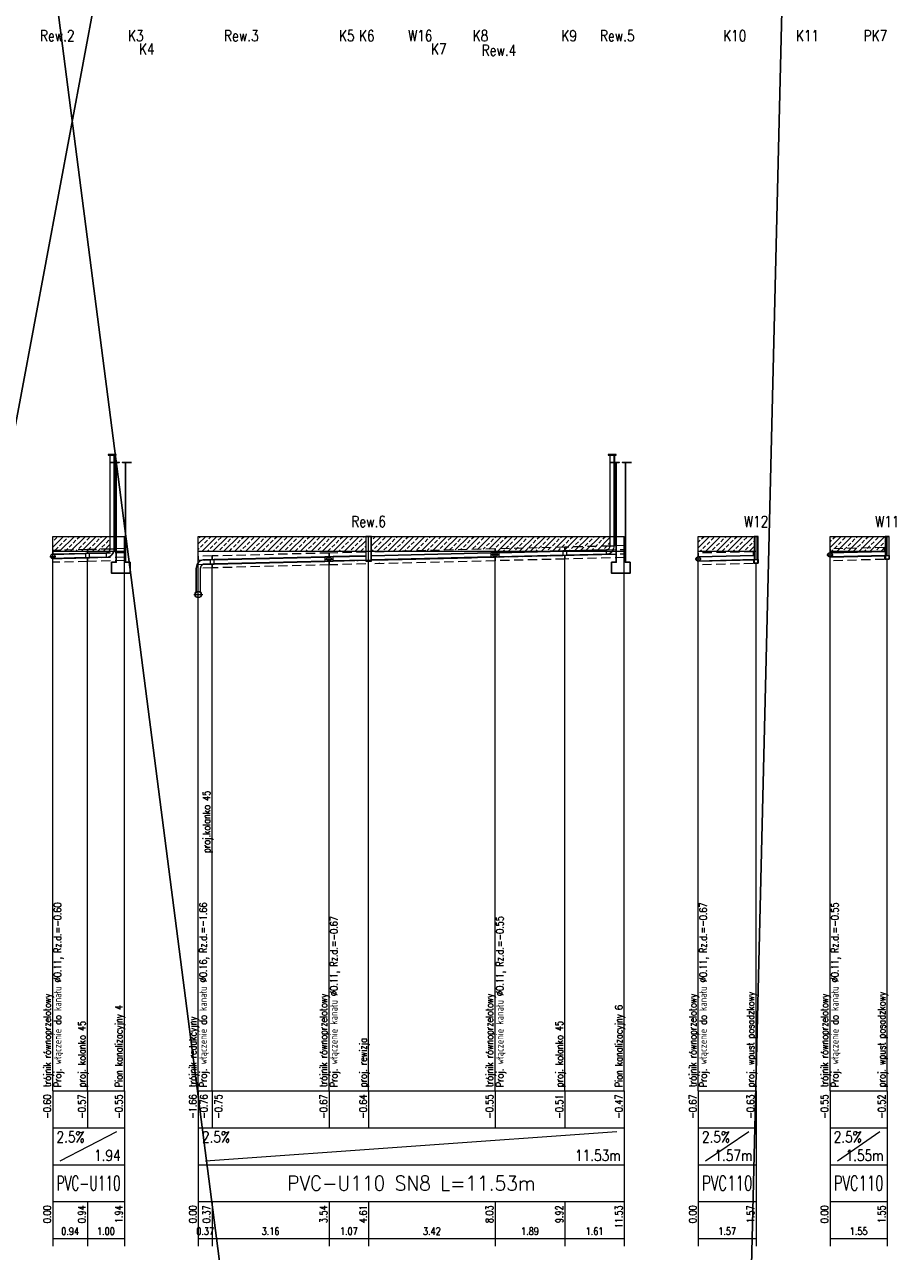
# Model space of a CAD drawing. Header units: millimetres. Extents: x 50853 to 54955, y -8480 to -6058.
# Tile 8 of 28: x 51072 to 51309, y -7540 to -7208. Entities that reach past the tile are written whole.
import ezdxf
from ezdxf.enums import TextEntityAlignment as Align

# ---------------------------------------------------------------- set-up
doc = ezdxf.new("R2010")
doc.units = ezdxf.units.MM
doc.header["$LTSCALE"] = 5
doc.linetypes.add('CENTER', pattern=[2, 1.25, -0.25, 0.25, -0.25])
doc.linetypes.add('DASHED', pattern=[0.75, 0.5, -0.25])
doc.layers.add('Budynki', color=7, linetype='Continuous')
for name, color, linetype, lineweight in [('Liczby', 7, 'Continuous', 20), ('Linie_odn', 7, 'Continuous', 13), ('Linie_tabeli', 7, 'Continuous', 13), ('mm_odwierty', 32, 'Continuous', 20), ('Odcinki', 5, 'Continuous', 30), ('Opis_PZ', 7, 'Continuous', 20), ('Opis_wl', 7, 'Continuous', 20), ('Osie', 7, 'CENTER', 13), ('Podsypki', 7, 'DASHED', 13), ('Ter_istn', 8, 'Continuous', 13), ('Wezly', 5, 'Continuous', 13)]:
    doc.layers.add(name, color=color, linetype=linetype, lineweight=lineweight)
doc.styles.add('Styl13', font='SIMPLEX.shx', dxfattribs={"width": 0.8})
doc.styles.add('Styl15', font='SIMPLEX.shx', dxfattribs={"width": 0.8})
doc.styles.add('Styl17', font='SIMPLEX.shx', dxfattribs={"width": 0.8})
doc.styles.add('Styl2', font='SIMPLEX.shx', dxfattribs={"width": 0.8})
doc.styles.add('Styl4', font='SIMPLEX.shx', dxfattribs={"width": 0.8})
doc.styles.add('Styl5', font='SIMPLEX.shx', dxfattribs={"width": 0.8})
doc.styles.add('Styl6', font='SIMPLEX.shx', dxfattribs={"width": 0.8})
pattern_1 = [(45, (-267.1462, -255.9642), (-1.48174226, 1.48174226), []), (45, (-265.6644, -255.9642), (-1.48174226, 1.48174226), [1.04775, -0.523875])]

msp = doc.modelspace()

# ---------------------------------------------------------------- hatches: boundary and pattern name
at = {"layer": 'mm_odwierty', "lineweight": 5, "ltscale": 0.1}
h = msp.add_hatch(dxfattribs=at)
h.set_pattern_fill('ANSI33', color=6, scale=0.33)
h.set_pattern_definition(pattern_1)
h.paths.add_polyline_path([(51095.17, -7346.14), (51089.08, -7346.14), (51079.71, -7346.14), (51079.71, -7349.96), (51089.08, -7349.72), (51095.17, -7349.57), (51095.17, -7349.55)])
h.paths.add_polyline_path([(51095.05, -7350.03), (51095.12, -7349.88), (51095.16, -7349.72), (51095.17, -7349.57), (51089.08, -7349.72), (51089.08, -7350.14), (51094.99, -7350.14)])
h.paths.add_polyline_path([(51089.08, -7349.72), (51079.71, -7349.96), (51079.71, -7350.14), (51089.08, -7350.14)])
h.paths.add_polyline_path([(51096.87, -7349.53), (51096.38, -7349.54), (51096.35, -7349.91), (51096.29, -7350.14), (51096.87, -7350.14)])
h.paths.add_polyline_path([(51096.87, -7346.14), (51096.38, -7346.14), (51096.38, -7349.54), (51096.87, -7349.53)])
h = msp.add_hatch(dxfattribs=at)
h.set_pattern_fill('ANSI33', color=6, scale=0.33)
h.set_pattern_definition(pattern_1)
h.paths.add_polyline_path([(51164.37, -7346.14), (51154.45, -7346.14), (51122.81, -7346.14), (51119.07, -7346.14), (51119.07, -7350.14), (51122.81, -7350.14), (51154.45, -7350.14), (51164.37, -7350.14)])
h.paths.add_polyline_path([(51230.46, -7346.14), (51218.27, -7346.14), (51199.37, -7346.14), (51165.97, -7346.14), (51165.97, -7350.14), (51175.14, -7350.14), (51199.37, -7349.54), (51218.27, -7349.06), (51230.46, -7348.76), (51230.46, -7348.74)])
h.paths.add_polyline_path([(51230.26, -7349.35), (51230.34, -7349.21), (51230.41, -7349.06), (51230.44, -7348.9), (51230.46, -7348.76), (51218.27, -7349.06), (51218.27, -7350.06), (51218.82, -7350.05), (51229.42, -7349.78), (51229.57, -7349.77), (51229.73, -7349.73), (51229.89, -7349.67), (51230.03, -7349.59), (51230.15, -7349.48)], flags=17)
h.paths.add_polyline_path([(51218.27, -7349.06), (51199.37, -7349.54), (51199.37, -7350.14), (51215.15, -7350.14), (51218.27, -7350.06)], flags=17)
h.paths.add_polyline_path([(51232.16, -7346.14), (51231.67, -7346.14), (51231.67, -7348.73), (51232.16, -7348.72)])
h = msp.add_hatch(dxfattribs=at)
h.set_pattern_fill('ANSI33', color=6, scale=0.33)
h.set_pattern_definition(pattern_1)
h.paths.add_polyline_path([(51269.47, -7350.14), (51269.47, -7346.14), (51254.36, -7346.14), (51254.36, -7350.14)])
h = msp.add_hatch(dxfattribs=at)
h.set_pattern_fill('ANSI33', color=6, scale=0.33)
h.set_pattern_definition(pattern_1)
h.paths.add_polyline_path([(51304.95, -7346.14), (51290.02, -7346.14), (51290.02, -7349.54), (51304.77, -7349.17), (51304.77, -7350.14), (51304.95, -7350.14)])
h.paths.add_polyline_path([(51304.77, -7349.17), (51290.02, -7349.54), (51290.02, -7350.14), (51304.77, -7350.14)], flags=17)

# ---------------------------------------------------------------- linework, layer by layer
at = {"layer": 'Budynki'}
for points in [[(51101.04, -7326.14), (51098.54, -7326.14), (51099.37, -7326.14), (51099.37, -7353.14), (51100.62, -7353.14), (51100.62, -7356.14), (51098.12, -7356.14), (51098.12, -7356.14), (51095.62, -7356.14), (51095.62, -7353.14), (51096.87, -7353.14), (51096.87, -7326.14), (51097.71, -7326.14), (51095.21, -7326.14)], [(51236.33, -7326.14), (51233.83, -7326.14), (51234.66, -7326.14), (51234.66, -7353.14), (51235.91, -7353.14), (51235.91, -7356.14), (51233.41, -7356.14), (51233.41, -7356.14), (51230.91, -7356.14), (51230.91, -7353.14), (51232.16, -7353.14), (51232.16, -7326.14), (51232.99, -7326.14), (51230.49, -7326.14)]]:
    msp.add_lwpolyline(points, dxfattribs=at)
at = {"layer": 'Linie_odn'}
for points in [[(51079.71, -7496.14), (51079.71, -7346.14)], [(51099.07, -7496.14), (51099.07, -7346.14)], [(51119.07, -7496.14), (51119.07, -7346.14)], [(51234.36, -7496.14), (51234.36, -7346.14)], [(51254.36, -7496.14), (51254.36, -7346.14)], [(51290.02, -7496.14), (51290.02, -7346.14)], [(51089.08, -7496.14), (51089.08, -7351.88)], [(51199.37, -7496.14), (51199.37, -7351.69)], [(51218.27, -7496.14), (51218.27, -7351.22)], [(51305.5, -7496.14), (51305.5, -7352.32)], [(51122.81, -7496.14), (51122.81, -7353.61)], [(51154.45, -7496.14), (51154.45, -7352.81)], [(51165.17, -7496.14), (51165.17, -7352.81)], [(51270.02, -7496.14), (51270.02, -7353.44)]]:
    msp.add_lwpolyline(points, dxfattribs=at)
at = {"layer": 'Linie_tabeli'}
for p, q in [((51079.71, -7496.14), (51099.07, -7496.14)), ((51079.71, -7496.14), (51079.71, -7536.14)), ((51079.71, -7496.14), (51079.71, -7506.14)), ((51089.08, -7496.14), (51089.08, -7506.14)), ((51099.07, -7496.14), (51099.07, -7536.14)), ((51099.07, -7496.14), (51099.07, -7506.14)), ((51119.07, -7496.14), (51234.36, -7496.14)), ((51119.07, -7496.14), (51119.07, -7536.14)), ((51119.07, -7496.14), (51119.07, -7506.14)), ((51122.81, -7496.14), (51122.81, -7506.14)), ((51154.45, -7496.14), (51154.45, -7506.14)), ((51165.17, -7496.14), (51165.17, -7506.14)), ((51199.37, -7496.14), (51199.37, -7506.14)), ((51218.27, -7496.14), (51218.27, -7506.14)), ((51234.36, -7496.14), (51234.36, -7536.14)), ((51234.36, -7496.14), (51234.36, -7506.14)), ((51254.36, -7496.14), (51270.02, -7496.14)), ((51254.36, -7496.14), (51254.36, -7536.14)), ((51254.36, -7496.14), (51254.36, -7506.14)), ((51270.02, -7496.14), (51270.02, -7536.14)), ((51270.02, -7496.14), (51270.02, -7506.14)), ((51290.02, -7496.14), (51305.5, -7496.14)), ((51290.02, -7496.14), (51290.02, -7536.14)), ((51290.02, -7496.14), (51290.02, -7506.14)), ((51305.5, -7496.14), (51305.5, -7536.14)), ((51305.5, -7496.14), (51305.5, -7506.14)), ((51079.71, -7506.14), (51099.07, -7506.14)), ((51079.71, -7506.14), (51079.71, -7516.14)), ((51081.71, -7515.14), (51097.07, -7507.14)), ((51099.07, -7506.14), (51099.07, -7516.14)), ((51119.07, -7506.14), (51234.36, -7506.14)), ((51119.07, -7506.14), (51119.07, -7516.14)), ((51121.07, -7515.14), (51232.36, -7507.14)), ((51234.36, -7506.14), (51234.36, -7516.14)), ((51254.36, -7506.14), (51270.02, -7506.14)), ((51254.36, -7506.14), (51254.36, -7516.14)), ((51256.36, -7515.14), (51268.02, -7507.14)), ((51270.02, -7506.14), (51270.02, -7516.14)), ((51290.02, -7506.14), (51305.5, -7506.14)), ((51290.02, -7506.14), (51290.02, -7516.14)), ((51292.02, -7515.14), (51303.5, -7507.14)), ((51305.5, -7506.14), (51305.5, -7516.14)), ((51079.71, -7516.14), (51099.07, -7516.14)), ((51099.07, -7516.14), (51099.07, -7526.14)), ((51119.07, -7516.14), (51234.36, -7516.14)), ((51234.36, -7516.14), (51234.36, -7526.14)), ((51254.36, -7516.14), (51270.02, -7516.14)), ((51270.02, -7516.14), (51270.02, -7526.14)), ((51290.02, -7516.14), (51305.5, -7516.14)), ((51305.5, -7516.14), (51305.5, -7526.14)), ((51079.71, -7526.14), (51099.07, -7526.14)), ((51079.71, -7526.14), (51079.71, -7538.14)), ((51089.08, -7526.14), (51089.08, -7538.14)), ((51099.07, -7526.14), (51099.07, -7538.14)), ((51119.07, -7526.14), (51234.36, -7526.14)), ((51119.07, -7526.14), (51119.07, -7538.14)), ((51122.81, -7526.14), (51122.81, -7538.14)), ((51154.45, -7526.14), (51154.45, -7538.14)), ((51165.17, -7526.14), (51165.17, -7538.14)), ((51199.37, -7526.14), (51199.37, -7538.14)), ((51218.27, -7526.14), (51218.27, -7538.14)), ((51234.36, -7526.14), (51234.36, -7538.14)), ((51254.36, -7526.14), (51270.02, -7526.14)), ((51254.36, -7526.14), (51254.36, -7538.14)), ((51270.02, -7526.14), (51270.02, -7538.14)), ((51290.02, -7526.14), (51305.5, -7526.14)), ((51290.02, -7526.14), (51290.02, -7538.14)), ((51305.5, -7526.14), (51305.5, -7538.14)), ((51079.71, -7536.14), (51099.07, -7536.14)), ((51119.07, -7536.14), (51234.36, -7536.14)), ((51254.36, -7536.14), (51270.02, -7536.14)), ((51290.02, -7536.14), (51305.5, -7536.14))]:
    msp.add_line(p, q, dxfattribs=at)
at = {"layer": 'mm_odwierty', "color": 1, "lineweight": 30}
for p, q in [((51304.77, -6058.36), (50852.82, -8475.03)), ((51246.02, -8479.55), (51304.77, -6058.36)), ((50934.17, -6067.39), (51246.02, -8479.55))]:
    msp.add_line(p, q, dxfattribs=at)
at = {"layer": 'Odcinki'}
for p, q in [((51164.45, -7351.41), (51155.55, -7351.63)), ((51155.55, -7351.69), (51164.37, -7351.47)), ((51155.55, -7351.63), (51155.55, -7351.69)), ((51155.55, -7352.79), (51164.37, -7352.57)), ((51163.04, -7351.5), (51163.04, -7351.44)), ((51165.97, -7351.37), (51165.89, -7351.37)), ((51198.27, -7350.56), (51165.97, -7351.37)), ((51165.97, -7351.43), (51198.27, -7350.62)), ((51165.97, -7352.53), (51198.27, -7351.72)), ((51198.27, -7351.77), (51165.97, -7352.58)), ((51167.29, -7351.34), (51167.29, -7351.39)), ((51167.29, -7352.55), (51167.29, -7352.49)), ((51198.27, -7350.62), (51198.27, -7350.56)), ((51198.27, -7351.72), (51198.27, -7351.77)), ((51164.37, -7352.62), (51155.55, -7352.84)), ((51155.55, -7352.84), (51155.55, -7352.79)), ((51163.04, -7352.6), (51163.04, -7352.65))]:
    msp.add_line(p, q, dxfattribs=at)
for points in [[(51079.71, -7351.01), (51088.53, -7350.79), (51088.53, -7350.74), (51079.71, -7350.96)], [(51079.71, -7352.11), (51088.53, -7351.89), (51088.53, -7351.95), (51079.71, -7352.17)], [(51089.63, -7350.77), (51094.12, -7350.65), (51094.12, -7350.6), (51089.63, -7350.71)], [(51089.63, -7351.87), (51094.12, -7351.75), (51094.12, -7351.81), (51089.63, -7351.92)], [(51120.72, -7352.56), (51122.26, -7352.52), (51122.26, -7352.46), (51120.72, -7352.5)], [(51123.36, -7352.49), (51153.35, -7351.74), (51153.35, -7351.69), (51123.36, -7352.44)], [(51200.47, -7350.56), (51217.72, -7350.13), (51217.72, -7350.08), (51200.47, -7350.51)], [(51200.47, -7351.66), (51217.72, -7351.23), (51217.72, -7351.29), (51200.47, -7351.72)], [(51218.82, -7350.1), (51229.41, -7349.84), (51229.41, -7349.79), (51218.82, -7350.05)], [(51218.82, -7351.2), (51229.41, -7350.94), (51229.41, -7351), (51218.82, -7351.26)], [(51254.36, -7351.71), (51269.47, -7351.34), (51269.47, -7351.28), (51254.36, -7351.66)], [(51254.36, -7352.81), (51269.47, -7352.44), (51269.47, -7352.49), (51254.36, -7352.87)], [(51290.02, -7350.59), (51304.95, -7350.22), (51304.95, -7350.16), (51290.02, -7350.54)], [(51290.02, -7351.69), (51304.95, -7351.32), (51304.95, -7351.37), (51290.02, -7351.75)], [(51120.72, -7353.66), (51122.26, -7353.62), (51122.26, -7353.67), (51120.72, -7353.71)], [(51123.36, -7353.59), (51153.35, -7352.84), (51153.35, -7352.9), (51123.36, -7353.65)]]:
    msp.add_lwpolyline(points, close=True, dxfattribs=at)
at = {"layer": 'Opis_wl'}
for centre, radius in [((51079.71, -7351.56), 0.605), ((51079.71, -7351.56), 0.55), ((51154.45, -7352.29), 0.605), ((51154.45, -7352.29), 0.55), ((51199.37, -7351.09), 0.605), ((51199.37, -7351.09), 0.55), ((51254.36, -7352.26), 0.605), ((51254.36, -7352.26), 0.55), ((51290.02, -7351.14), 0.605), ((51290.02, -7351.14), 0.55), ((51119.07, -7361.9), 0.88), ((51119.07, -7361.9), 0.8)]:
    msp.add_circle(centre, radius, dxfattribs=at)
at = {"layer": 'Osie'}
for p, q in [((51165.17, -7352.55), (51165.17, -7346.14)), ((51270.02, -7352.42), (51270.02, -7346.14)), ((51305.5, -7351.3), (51305.5, -7346.14)), ((51078.89, -7351.56), (51080.54, -7351.56)), ((51079.71, -7352.39), (51079.71, -7350.74)), ((51153.62, -7352.29), (51155.27, -7352.29)), ((51154.45, -7353.12), (51154.45, -7351.47)), ((51198.54, -7351.09), (51200.19, -7351.09)), ((51199.37, -7351.92), (51199.37, -7350.27)), ((51253.54, -7352.26), (51255.19, -7352.26)), ((51254.36, -7353.09), (51254.36, -7351.44)), ((51289.19, -7351.14), (51290.84, -7351.14)), ((51290.02, -7351.97), (51290.02, -7350.32)), ((51117.87, -7361.9), (51120.27, -7361.9)), ((51119.07, -7363.1), (51119.07, -7360.7))]:
    msp.add_line(p, q, dxfattribs=at)
at = {"layer": 'Podsypki'}
for p, q in [((51164.37, -7350.41), (51154.45, -7350.66)), ((51154.45, -7350.66), (51154.45, -7351.66)), ((51154.45, -7351.66), (51162.36, -7351.46)), ((51199.37, -7349.54), (51165.97, -7350.37)), ((51167.97, -7351.32), (51199.37, -7350.54)), ((51167.97, -7352.53), (51199.37, -7351.75)), ((51199.37, -7350.54), (51199.37, -7349.54)), ((51199.37, -7351.75), (51199.37, -7352.69)), ((51154.45, -7352.87), (51162.36, -7352.67)), ((51154.45, -7353.81), (51154.45, -7352.87)), ((51164.37, -7353.61), (51154.45, -7353.87)), ((51154.45, -7353.87), (51154.45, -7353.81)), ((51154.45, -7353.81), (51154.45, -7353.81)), ((51199.37, -7352.75), (51165.97, -7353.59)), ((51168.23, -7353.53), (51167.97, -7353.53)), ((51168.23, -7353.53), (51168.23, -7353.53)), ((51199.37, -7352.69), (51199.37, -7352.69)), ((51199.37, -7352.69), (51199.37, -7352.75))]:
    msp.add_line(p, q, dxfattribs=at)
for points in [[(51199.37, -7350.54), (51218.27, -7350.06), (51218.27, -7349.06), (51199.37, -7349.54)], [(51218.27, -7350.06), (51234.36, -7349.66), (51234.36, -7348.66), (51218.27, -7349.06)], [(51290.02, -7350.54), (51304.77, -7350.17), (51304.77, -7349.17), (51290.02, -7349.54)], [(51079.71, -7350.96), (51089.08, -7350.72), (51089.08, -7349.72), (51079.71, -7349.96)], [(51079.71, -7352.17), (51089.08, -7351.93), (51089.08, -7352.88), (51089.08, -7352.88), (51089.08, -7352.93), (51079.71, -7353.17), (51079.71, -7353.11), (51079.71, -7353.11)], [(51089.08, -7350.72), (51099.07, -7350.47), (51099.07, -7349.47), (51089.08, -7349.72)], [(51089.08, -7351.93), (51099.07, -7351.68), (51099.07, -7352.68), (51099.07, -7352.68), (51099.07, -7352.68), (51089.08, -7352.93), (51089.08, -7352.88), (51089.08, -7352.88)], [(51119.07, -7352.54), (51122.81, -7352.45), (51122.81, -7351.45), (51119.07, -7351.54)], [(51122.81, -7352.45), (51154.45, -7351.66), (51154.45, -7350.66), (51122.81, -7351.45)], [(51199.37, -7351.75), (51218.27, -7351.27), (51218.27, -7352.22), (51218.27, -7352.22), (51218.27, -7352.27), (51199.37, -7352.75), (51199.37, -7352.69), (51199.37, -7352.69)], [(51218.27, -7351.27), (51234.36, -7350.87), (51234.36, -7351.87), (51234.36, -7351.87), (51234.36, -7351.87), (51218.27, -7352.27), (51218.27, -7352.22), (51218.27, -7352.22)], [(51254.36, -7351.66), (51269.29, -7351.29), (51269.29, -7350.29), (51254.36, -7350.66)], [(51254.36, -7352.87), (51269.29, -7352.5), (51269.29, -7353.42), (51269.23, -7353.42), (51269.23, -7353.5), (51254.36, -7353.87), (51254.36, -7353.81), (51254.36, -7353.81)], [(51290.02, -7351.75), (51304.77, -7351.38), (51304.77, -7352.3), (51304.7, -7352.3), (51304.7, -7352.38), (51290.02, -7352.75), (51290.02, -7352.69), (51290.02, -7352.69)], [(51119.07, -7353.75), (51122.81, -7353.66), (51122.81, -7354.61), (51122.81, -7354.61), (51122.81, -7354.66), (51119.07, -7354.75), (51119.07, -7354.75), (51119.07, -7354.75)], [(51122.81, -7353.66), (51154.45, -7352.87), (51154.45, -7353.81), (51154.45, -7353.81), (51154.45, -7353.87), (51122.81, -7354.66), (51122.81, -7354.61), (51122.81, -7354.61)]]:
    msp.add_lwpolyline(points, close=True, dxfattribs=at)
at = {"layer": 'Ter_istn'}
for points in [[(51079.71, -7346.14), (51089.08, -7346.14), (51099.07, -7346.14)], [(51119.07, -7346.14), (51122.81, -7346.14), (51154.45, -7346.14), (51165.17, -7346.14), (51199.37, -7346.14), (51218.27, -7346.14), (51234.36, -7346.14)], [(51254.36, -7346.14), (51270.02, -7346.14)], [(51290.02, -7346.14), (51305.5, -7346.14)], [(51079.71, -7350.14), (51089.08, -7350.14), (51099.07, -7350.14)], [(51119.07, -7350.14), (51122.81, -7350.14), (51154.45, -7350.14), (51165.17, -7350.14), (51199.37, -7350.14), (51218.27, -7350.14), (51234.36, -7350.14)], [(51254.36, -7350.14), (51270.02, -7350.14)], [(51290.02, -7350.14), (51305.5, -7350.14)]]:
    msp.add_lwpolyline(points, dxfattribs=at)
at = {"layer": 'Wezly'}
for p, q in [((51230.4, -7348.74), (51231.72, -7348.74)), ((51089.08, -7350.72), (51088.53, -7350.74)), ((51088.53, -7350.74), (51088.53, -7351.95)), ((51089.08, -7350.78), (51088.53, -7350.79)), ((51088.53, -7351.89), (51089.08, -7351.88)), ((51088.53, -7351.95), (51089.08, -7351.93)), ((51089.63, -7350.71), (51089.08, -7350.72)), ((51089.63, -7350.77), (51089.08, -7350.78)), ((51089.08, -7351.88), (51089.63, -7351.87)), ((51089.08, -7351.93), (51089.63, -7351.92)), ((51089.63, -7351.92), (51089.63, -7350.71)), ((51094.12, -7350.54), (51094.12, -7351.86)), ((51095.11, -7349.55), (51096.43, -7349.55)), ((51122.81, -7352.45), (51122.26, -7352.46)), ((51122.26, -7352.46), (51122.26, -7353.67)), ((51122.81, -7352.51), (51122.26, -7352.52)), ((51123.36, -7352.44), (51122.81, -7352.45)), ((51123.36, -7352.49), (51122.81, -7352.51)), ((51123.36, -7353.65), (51123.36, -7352.44)), ((51154.45, -7351.66), (51153.35, -7351.69)), ((51153.35, -7351.69), (51153.35, -7352.9)), ((51154.45, -7351.71), (51153.35, -7351.74)), ((51155.55, -7351.63), (51154.45, -7351.66)), ((51155.55, -7351.69), (51154.45, -7351.71)), ((51155.55, -7352.84), (51155.55, -7351.63)), ((51199.37, -7350.54), (51198.27, -7350.56)), ((51198.27, -7350.56), (51198.27, -7351.77)), ((51199.37, -7350.59), (51198.27, -7350.62)), ((51198.27, -7351.72), (51199.37, -7351.69)), ((51198.27, -7351.77), (51199.37, -7351.75)), ((51200.47, -7350.51), (51199.37, -7350.54)), ((51200.47, -7350.56), (51199.37, -7350.59)), ((51199.37, -7351.69), (51200.47, -7351.66)), ((51199.37, -7351.75), (51200.47, -7351.72)), ((51200.47, -7351.72), (51200.47, -7350.51)), ((51218.27, -7350.06), (51217.72, -7350.08)), ((51217.72, -7350.08), (51217.72, -7351.29)), ((51218.27, -7350.12), (51217.72, -7350.13)), ((51217.72, -7351.23), (51218.27, -7351.22)), ((51217.72, -7351.29), (51218.27, -7351.27)), ((51218.82, -7350.05), (51218.27, -7350.06)), ((51218.82, -7350.1), (51218.27, -7350.12)), ((51218.27, -7351.22), (51218.82, -7351.2)), ((51218.27, -7351.27), (51218.82, -7351.26)), ((51218.82, -7351.26), (51218.82, -7350.05)), ((51229.41, -7349.73), (51229.41, -7351.05)), ((51122.26, -7353.62), (51122.81, -7353.61)), ((51122.26, -7353.67), (51122.81, -7353.66)), ((51122.81, -7353.61), (51123.36, -7353.59)), ((51122.81, -7353.66), (51123.36, -7353.65)), ((51153.35, -7352.84), (51154.45, -7352.81)), ((51153.35, -7352.9), (51154.45, -7352.87)), ((51154.45, -7352.81), (51155.55, -7352.79)), ((51154.45, -7352.87), (51155.55, -7352.84))]:
    msp.add_line(p, q, dxfattribs=at)
for points in [[(51094.67, -7324.14), (51096.87, -7324.14), (51096.87, -7324.04), (51094.67, -7324.04)], [(51095.22, -7349.55), (51095.22, -7324.14), (51095.17, -7324.14), (51095.17, -7349.55)], [(51096.32, -7349.55), (51096.32, -7324.14), (51096.38, -7324.14), (51096.38, -7349.55)], [(51229.96, -7324.14), (51232.16, -7324.14), (51232.16, -7324.04), (51229.96, -7324.04)], [(51230.51, -7348.74), (51230.51, -7324.14), (51230.46, -7324.14), (51230.46, -7348.74)], [(51231.61, -7348.74), (51231.61, -7324.14), (51231.67, -7324.14), (51231.67, -7348.74)], [(51164.37, -7352.81), (51165.97, -7352.81), (51165.97, -7346.14), (51164.37, -7346.14)], [(51164.37, -7352.62), (51165.97, -7352.62), (51165.97, -7346.14), (51164.37, -7346.14)], [(51164.45, -7352.72), (51165.89, -7352.73), (51165.89, -7346.14), (51164.45, -7346.14)], [(51164.45, -7352.62), (51165.89, -7352.62), (51165.89, -7346.14), (51164.45, -7346.14)], [(51269.47, -7346.14), (51270.57, -7346.14), (51270.57, -7346.14), (51269.47, -7346.14)], [(51269.47, -7353.44), (51270.57, -7353.44), (51270.57, -7346.14), (51269.47, -7346.14)], [(51269.52, -7353.44), (51270.51, -7353.44), (51270.51, -7346.14), (51269.52, -7346.14)], [(51304.95, -7346.14), (51306.05, -7346.14), (51306.05, -7346.14), (51304.95, -7346.14)], [(51304.95, -7352.32), (51306.05, -7352.32), (51306.05, -7346.14), (51304.95, -7346.14)], [(51305, -7352.32), (51305.99, -7352.32), (51305.99, -7346.14), (51305, -7346.14)], [(51270.02, -7353.44), (51269.47, -7353.44), (51269.47, -7352.44), (51270.02, -7352.42), (51270.57, -7352.42), (51270.57, -7353.44)], [(51305.5, -7352.32), (51304.95, -7352.32), (51304.95, -7351.32), (51305.5, -7351.3), (51306.05, -7351.3), (51306.05, -7352.32)], [(51118.52, -7354.76), (51118.52, -7361.32), (51118.47, -7361.32), (51118.47, -7354.76)], [(51119.62, -7354.76), (51119.62, -7361.32), (51119.68, -7361.32), (51119.68, -7354.76)]]:
    msp.add_lwpolyline(points, close=True, dxfattribs=at)
for points in [[(51229.41, -7349.84), (51229.58, -7349.83), (51229.75, -7349.79), (51229.91, -7349.72), (51230.06, -7349.63), (51230.19, -7349.52), (51230.3, -7349.39), (51230.39, -7349.24), (51230.46, -7349.08), (51230.5, -7348.91), (51230.51, -7348.74)], [(51229.41, -7349.79), (51229.57, -7349.77), (51229.73, -7349.73), (51229.89, -7349.67), (51230.03, -7349.59), (51230.15, -7349.48), (51230.26, -7349.35), (51230.34, -7349.21), (51230.41, -7349.06), (51230.44, -7348.9), (51230.46, -7348.74)], [(51229.41, -7350.94), (51229.76, -7350.91), (51230.09, -7350.83), (51230.41, -7350.7), (51230.7, -7350.52), (51230.97, -7350.3), (51231.19, -7350.03), (51231.37, -7349.74), (51231.5, -7349.42), (51231.58, -7349.08), (51231.61, -7348.74)], [(51229.41, -7351), (51229.76, -7350.97), (51230.11, -7350.88), (51230.44, -7350.75), (51230.74, -7350.56), (51231.01, -7350.33), (51231.24, -7350.07), (51231.42, -7349.76), (51231.56, -7349.44), (51231.64, -7349.09), (51231.67, -7348.74)], [(51094.12, -7350.65), (51094.3, -7350.64), (51094.46, -7350.6), (51094.62, -7350.53), (51094.77, -7350.44), (51094.9, -7350.33), (51095.01, -7350.2), (51095.1, -7350.05), (51095.17, -7349.89), (51095.21, -7349.73), (51095.22, -7349.55)], [(51094.12, -7350.6), (51094.29, -7350.59), (51094.45, -7350.55), (51094.6, -7350.48), (51094.74, -7350.4), (51094.86, -7350.29), (51094.97, -7350.17), (51095.05, -7350.03), (51095.12, -7349.88), (51095.16, -7349.72), (51095.17, -7349.55)], [(51094.12, -7351.75), (51094.47, -7351.73), (51094.8, -7351.65), (51095.12, -7351.51), (51095.42, -7351.33), (51095.68, -7351.11), (51095.9, -7350.85), (51096.08, -7350.55), (51096.22, -7350.23), (51096.3, -7349.9), (51096.32, -7349.55)], [(51094.12, -7351.81), (51094.48, -7351.78), (51094.82, -7351.7), (51095.15, -7351.56), (51095.45, -7351.38), (51095.72, -7351.15), (51095.95, -7350.88), (51096.13, -7350.58), (51096.27, -7350.25), (51096.35, -7349.91), (51096.38, -7349.55)], [(51120.72, -7352.5), (51120.37, -7352.53), (51120.02, -7352.62), (51119.69, -7352.75), (51119.39, -7352.94), (51119.12, -7353.18), (51118.89, -7353.45), (51118.7, -7353.76), (51118.57, -7354.09), (51118.49, -7354.44), (51118.47, -7354.8)], [(51120.72, -7352.56), (51120.38, -7352.58), (51120.04, -7352.67), (51119.71, -7352.8), (51119.42, -7352.99), (51119.15, -7353.22), (51118.93, -7353.48), (51118.75, -7353.78), (51118.62, -7354.11), (51118.55, -7354.45), (51118.52, -7354.8)], [(51120.72, -7353.66), (51120.55, -7353.67), (51120.38, -7353.71), (51120.22, -7353.78), (51120.07, -7353.87), (51119.94, -7353.99), (51119.83, -7354.12), (51119.74, -7354.27), (51119.67, -7354.43), (51119.63, -7354.6), (51119.62, -7354.78)], [(51120.72, -7353.71), (51120.56, -7353.73), (51120.4, -7353.76), (51120.24, -7353.83), (51120.1, -7353.92), (51119.98, -7354.02), (51119.87, -7354.15), (51119.79, -7354.29), (51119.73, -7354.45), (51119.69, -7354.61), (51119.68, -7354.78)]]:
    msp.add_lwpolyline(points, dxfattribs=at)

# ---------------------------------------------------------------- texts
at = {"layer": 'Liczby', "width": 0.8}
for s, height, style, p in [('Rew.2', 3, 'Styl13', (51080.91, -7212.2)), ('K3', 3, 'Styl13', (51102.15, -7212.2)), ('Rew.3', 3, 'Styl13', (51130.73, -7212.2)), ('K5', 3, 'Styl13', (51159.24, -7212.2)), ('K6', 3, 'Styl13', (51164.66, -7212.2)), ('W16', 3, 'Styl13', (51179.13, -7212.2)), ('K8', 3, 'Styl13', (51195.44, -7212.2)), ('K9', 3, 'Styl13', (51219.44, -7212.2)), ('Rew.5', 3, 'Styl13', (51232.44, -7212.2)), ('K10', 3, 'Styl13', (51264.24, -7212.2)), ('K11', 3, 'Styl13', (51283.92, -7212.2)), ('PK7', 3, 'Styl13', (51302.31, -7212.2)), ('K4', 3, 'Styl13', (51105.13, -7215.8)), ('K7', 3, 'Styl13', (51184.13, -7215.8)), ('Rew.4', 3, 'Styl13', (51200.44, -7216.13)), ('Rew.6', 3, 'Styl13', (51165.17, -7343.64)), ('W12', 3, 'Styl13', (51270.02, -7343.64)), ('W11', 3, 'Styl13', (51305.5, -7343.64)), ('0.94', 2, 'Styl6', (51084.4, -7535.14)), ('1.00', 2, 'Styl6', (51094.08, -7535.14)), ('0.37', 2, 'Styl6', (51120.94, -7535.14)), ('3.16', 2, 'Styl6', (51138.63, -7535.14)), ('1.07', 2, 'Styl6', (51159.81, -7535.14)), ('3.42', 2, 'Styl6', (51182.27, -7535.14)), ('1.89', 2, 'Styl6', (51208.82, -7535.14)), ('1.61', 2, 'Styl6', (51226.31, -7535.14)), ('1.57', 2, 'Styl6', (51262.19, -7535.14)), ('1.55', 2, 'Styl6', (51297.76, -7535.14))]:
    msp.add_text(s, height=height, dxfattribs=dict(at, style=style)).set_placement(p, align=Align.CENTER)
at = {"layer": 'Liczby', "style": 'Styl2', "width": 0.8}
for s, p in [('-0.60', (51079.21, -7497.14)), ('-0.57', (51088.58, -7497.14)), ('-0.55', (51098.57, -7497.14)), ('-1.66', (51118.57, -7497.14)), ('-0.76', (51121.57, -7497.14)), ('-0.75', (51125.51, -7497.14)), ('-0.67', (51153.95, -7497.14)), ('-0.64', (51164.67, -7497.14)), ('-0.55', (51198.87, -7497.14)), ('-0.51', (51217.77, -7497.14)), ('-0.47', (51233.86, -7497.14)), ('-0.67', (51253.86, -7497.14)), ('-0.63', (51269.52, -7497.14)), ('-0.55', (51289.52, -7497.14)), ('-0.52', (51305, -7497.14)), ('0.00', (51079.21, -7527.14)), ('0.94', (51088.58, -7527.14)), ('1.94', (51098.57, -7527.14)), ('0.00', (51118.57, -7527.14)), ('0.37', (51122.31, -7527.14)), ('3.54', (51153.95, -7527.14)), ('4.61', (51164.67, -7527.14)), ('8.03', (51198.87, -7527.14)), ('9.92', (51217.77, -7527.14)), ('11.53', (51233.86, -7527.14)), ('0.00', (51253.86, -7527.14)), ('1.57', (51269.52, -7527.14)), ('0.00', (51289.52, -7527.14)), ('1.55', (51305, -7527.14))]:
    msp.add_text(s, height=2, rotation=90, dxfattribs=at).set_placement(p, align=Align.RIGHT)
at = {"layer": 'Liczby', "style": 'Styl4', "width": 0.8}
for p in [(51080.71, -7510.14), (51120.07, -7510.14), (51255.36, -7510.14), (51291.02, -7510.14)]:
    msp.add_text('2.5%', height=3, dxfattribs=at).set_placement(p)
for s, p in [('1.94', (51098.07, -7515.14)), ('11.53m', (51233.36, -7515.14)), ('1.57m', (51269.02, -7515.14)), ('1.55m', (51304.5, -7515.14))]:
    msp.add_text(s, height=3, dxfattribs=at).set_placement(p, align=Align.RIGHT)
at = {"layer": 'Liczby', "style": 'Styl5'}
for s, width, p, p2 in [('PVC-U110', 0.584332, (51080.71, -7523.14), (51098.07, -7523.14)), ('PVC-U110 SN8 L=11.53m', 0.862592, (51143.12, -7523.14), (51210.32, -7523.14)), ('PVC110', 0.663833, (51255.36, -7523.14), (51269.02, -7523.14)), ('PVC110', 0.655229, (51291.02, -7523.14), (51304.5, -7523.14))]:
    msp.add_text(s, height=4, dxfattribs=dict(at, width=width)).set_placement(p, p2, align=Align.FIT)
at = {"layer": 'Opis_PZ', "style": 'Styl15', "width": 0.8}
for s, p in [('proj.kolanko 45', (51122.31, -7431.78)), ('trójnik równoprzelotowy', (51079.21, -7495.14)), ('trójnik równoprzelotowy', (51153.95, -7495.14)), ('trójnik równoprzelotowy', (51198.87, -7495.14)), ('trójnik równoprzelotowy', (51253.86, -7495.14)), ('proj. wpust posadzkowy', (51269.52, -7495.14)), ('trójnik równoprzelotowy', (51289.52, -7495.14)), ('proj. wpust posadzkowy', (51305, -7495.14)), ('Pion kanalizacyjny 4', (51098.57, -7495.14)), ('Pion kanalizacyjny 6', (51233.86, -7495.14)), ('trójnik redukcyjny', (51118.57, -7495.14)), ('proj. kolanko 45', (51088.58, -7495.14)), ('proj. kolanko 45', (51217.77, -7495.14)), ('proj. rewizja', (51164.67, -7495.14))]:
    msp.add_text(s, height=2, rotation=90, dxfattribs=at).set_placement(p)
at = {"layer": 'Opis_wl', "style": 'Styl17', "width": 0.8}
for s, p in [('Proj. włączenie do kanału %%C0.11, Rz.d.=-0.60', (51082.01, -7495.14)), ('Proj. włączenie do kanału %%C0.16, Rz.d.=-1.66', (51121.37, -7495.14)), ('Proj. włączenie do kanału %%C0.11, Rz.d.=-0.67', (51256.66, -7495.14)), ('Proj. włączenie do kanału %%C0.11, Rz.d.=-0.55', (51292.32, -7495.14)), ('Proj. włączenie kanału %%C0.11, Rz.d.=-0.67', (51156.75, -7495.14)), ('Proj. włączenie kanału %%C0.11, Rz.d.=-0.55', (51201.67, -7495.14))]:
    msp.add_text(s, height=2, rotation=90, dxfattribs=at).set_placement(p)

doc.saveas('drawing.dxf')
